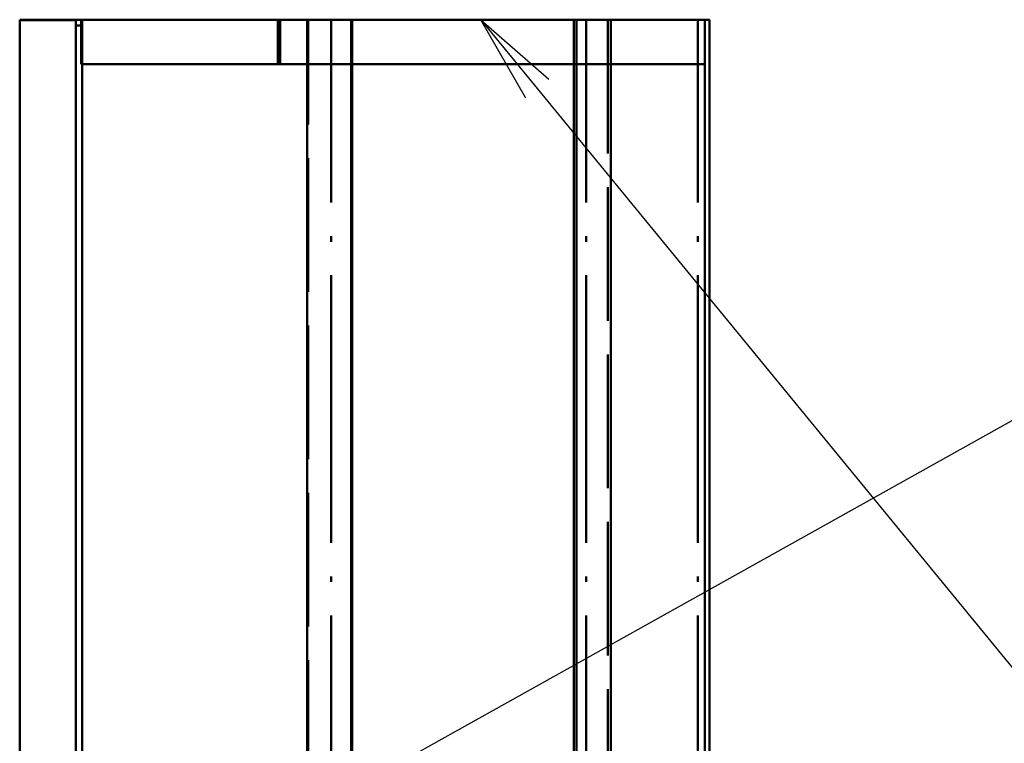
# Paper-space layout 'Layout1' of a CAD drawing. Extents: x -2 to 1033, y -36 to 596.
# Tile 62 of 256: x 287 to 309, y 265 to 282. Entities that reach past the tile are written whole.
import ezdxf

# ---------------------------------------------------------------- set-up
doc = ezdxf.new("R2010")
doc.units = 0
doc.linetypes.add('ACAD_ISO02W100', pattern=[15, 12, -3])
doc.linetypes.add('ACAD_ISO04W100', pattern=[30.5, 24, -3, 0.5, -3])
for name, color, linetype, lineweight in [('SS_POPIS_PROFILU', 13, 'CONTINUOUS', 25), ('SS_ZEBRIK KOŠ', 75, 'CONTINUOUS', 50), ('SS_ZEBRIKY', 24, 'CONTINUOUS', 50)]:
    doc.layers.add(name, color=color, linetype=linetype, lineweight=lineweight)

psp = doc.layouts.get("Layout1")

# ---------------------------------------------------------------- linework, layer by layer
at = {"layer": 'SS_POPIS_PROFILU', "color": 0, "linetype": 'ByBlock'}
for p, q in [((298.1628, 279.8352), (297.1521, 281.593)), ((297.1521, 281.593), (298.6782, 280.258)), ((297.1521, 281.593), (298.4205, 280.0466))]:
    psp.add_line(p, q, dxfattribs=at)
at = {"layer": 'SS_POPIS_PROFILU', "color": 13}
for points in [[(297.1521, 281.593), (312.1317, 263.3302), (323.3698, 263.3302)], [(284.4145, 258.853), (310.1307, 273.2123), (324.6069, 273.2123)]]:
    psp.add_lwpolyline(points, dxfattribs=at)
at = {"layer": 'SS_ZEBRIK KOŠ', "color": 3, "linetype": 'ACAD_ISO02W100', "ltscale": 0.25}
for p, q in [((288.1934, 281.593), (288.1934, 280.593)), ((292.6003, 281.593), (292.6003, 280.593)), ((292.6332, 280.593), (292.6332, 281.593)), ((292.6543, 280.593), (292.6543, 281.593)), ((293.2788, 155.493), (293.2788, 281.593)), ((299.9999, 281.593), (299.9999, 155.493)), ((302.0145, 280.593), (302.0145, 281.593)), ((288.2145, 280.593), (288.1934, 280.593)), ((293.2726, 280.593), (293.2614, 280.593)), ((293.4436, 280.593), (293.2726, 280.593)), ((293.6155, 280.593), (293.4436, 280.593)), ((293.7883, 280.593), (293.6155, 280.593)), ((293.9618, 280.593), (293.7883, 280.593)), ((294.1359, 280.593), (293.9618, 280.593)), ((294.2635, 280.593), (294.1359, 280.593)), ((299.278, 280.593), (299.2341, 280.593)), ((299.4178, 280.593), (299.278, 280.593)), ((299.5551, 280.593), (299.4178, 280.593)), ((299.6896, 280.593), (299.5551, 280.593)), ((299.8212, 280.593), (299.6896, 280.593)), ((299.95, 280.593), (299.8212, 280.593)), ((300.0643, 280.593), (299.95, 280.593))]:
    psp.add_line(p, q, dxfattribs=at)
at = {"layer": 'SS_ZEBRIK KOŠ', "color": 1, "linetype": 'Continuous', "ltscale": 0.25}
for p, q in [((292.6174, 281.593), (288.1934, 281.593)), ((294.2462, 281.593), (293.2614, 281.593)), ((293.2614, 281.593), (293.2614, 155.493)), ((294.2636, 281.593), (294.2462, 281.593)), ((294.2462, 155.493), (294.2462, 281.593)), ((294.2636, 155.493), (294.2636, 281.593)), ((299.2981, 281.593), (299.2338, 281.593)), ((299.2338, 281.593), (299.2338, 155.493)), ((300.0641, 281.593), (299.2981, 281.593)), ((299.2981, 155.493), (299.2981, 281.593)), ((300.0641, 155.493), (300.0641, 281.593)), ((302.2745, 281.593), (302.1745, 281.593)), ((302.1745, 281.593), (302.1745, 155.493)), ((302.2745, 155.493), (302.2745, 281.593)), ((292.6174, 280.593), (288.2145, 280.593))]:
    psp.add_line(p, q, dxfattribs=at)
at = {"layer": 'SS_ZEBRIK KOŠ', "color": 7, "linetype": 'ACAD_ISO04W100', "ltscale": 0.25}
for p, q in [((288.2145, 281.593), (292.6543, 281.593)), ((288.2145, 281.593), (292.6543, 281.593)), ((293.7989, 155.493), (293.7989, 281.593)), ((293.7989, 155.493), (293.7989, 281.593)), ((299.514, 155.493), (299.514, 281.593)), ((299.514, 155.493), (299.514, 281.593)), ((302.0145, 155.493), (302.0145, 281.593))]:
    psp.add_line(p, q, dxfattribs=at)
at = {"layer": 'SS_ZEBRIK KOŠ', "color": 2, "linetype": 'Continuous', "ltscale": 0.25}
for p, q in [((292.7665, 281.593), (292.6173, 281.593)), ((292.934, 281.593), (292.7665, 281.593)), ((293.1027, 281.593), (292.934, 281.593)), ((293.2614, 281.593), (293.1027, 281.593)), ((294.3105, 281.593), (294.2635, 281.593)), ((294.4856, 281.593), (294.3105, 281.593)), ((294.661, 281.593), (294.4856, 281.593)), ((294.8366, 281.593), (294.661, 281.593)), ((295.0123, 281.593), (294.8366, 281.593)), ((295.188, 281.593), (295.0123, 281.593)), ((295.3636, 281.593), (295.188, 281.593)), ((295.539, 281.593), (295.3636, 281.593)), ((295.7141, 281.593), (295.539, 281.593)), ((295.8888, 281.593), (295.7141, 281.593)), ((296.0629, 281.593), (295.8888, 281.593)), ((296.2364, 281.593), (296.0629, 281.593)), ((296.4092, 281.593), (296.2364, 281.593)), ((296.5811, 281.593), (296.4092, 281.593)), ((296.7521, 281.593), (296.5811, 281.593)), ((296.9221, 281.593), (296.7521, 281.593)), ((297.0908, 281.593), (296.9221, 281.593)), ((297.2584, 281.593), (297.0908, 281.593)), ((297.4246, 281.593), (297.2584, 281.593)), ((297.5893, 281.593), (297.4246, 281.593)), ((297.7525, 281.593), (297.5893, 281.593)), ((297.914, 281.593), (297.7525, 281.593)), ((298.0738, 281.593), (297.914, 281.593)), ((298.2318, 281.593), (298.0738, 281.593)), ((298.3878, 281.593), (298.2318, 281.593)), ((298.5417, 281.593), (298.3878, 281.593)), ((298.6936, 281.593), (298.5417, 281.593)), ((298.8432, 281.593), (298.6936, 281.593)), ((298.9906, 281.593), (298.8432, 281.593)), ((299.1355, 281.593), (298.9906, 281.593)), ((299.2338, 281.593), (299.1355, 281.593)), ((300.0758, 281.593), (300.0643, 281.593)), ((300.1986, 281.593), (300.0758, 281.593)), ((300.3182, 281.593), (300.1986, 281.593)), ((300.4347, 281.593), (300.3182, 281.593)), ((300.5479, 281.593), (300.4347, 281.593)), ((300.6577, 281.593), (300.5479, 281.593)), ((300.7642, 281.593), (300.6577, 281.593)), ((300.8671, 281.593), (300.7642, 281.593)), ((300.9666, 281.593), (300.8671, 281.593)), ((301.0625, 281.593), (300.9666, 281.593)), ((301.1547, 281.593), (301.0625, 281.593)), ((301.2432, 281.593), (301.1547, 281.593)), ((301.328, 281.593), (301.2432, 281.593)), ((301.409, 281.593), (301.328, 281.593)), ((301.4861, 281.593), (301.409, 281.593)), ((301.5593, 281.593), (301.4861, 281.593)), ((301.6286, 281.593), (301.5593, 281.593)), ((301.6939, 281.593), (301.6286, 281.593)), ((301.7552, 281.593), (301.6939, 281.593)), ((301.8124, 281.593), (301.7552, 281.593)), ((301.8655, 281.593), (301.8124, 281.593)), ((301.9145, 281.593), (301.8655, 281.593)), ((301.9594, 281.593), (301.9145, 281.593)), ((302, 281.593), (301.9594, 281.593)), ((302.0365, 281.593), (302, 281.593)), ((302.0687, 281.593), (302.0365, 281.593)), ((302.0967, 281.593), (302.0687, 281.593)), ((302.1204, 281.593), (302.0967, 281.593)), ((302.1398, 281.593), (302.1204, 281.593)), ((302.1549, 281.593), (302.1398, 281.593)), ((302.1658, 281.593), (302.1549, 281.593)), ((302.1723, 281.593), (302.1658, 281.593)), ((302.1745, 281.593), (302.1723, 281.593)), ((292.7665, 280.593), (292.6173, 280.593)), ((292.934, 280.593), (292.7665, 280.593)), ((293.1027, 280.593), (292.934, 280.593)), ((293.2614, 280.593), (293.1027, 280.593)), ((294.3105, 280.593), (294.2635, 280.593)), ((294.4856, 280.593), (294.3105, 280.593)), ((294.661, 280.593), (294.4856, 280.593)), ((294.8366, 280.593), (294.661, 280.593)), ((295.0123, 280.593), (294.8366, 280.593)), ((295.188, 280.593), (295.0123, 280.593)), ((295.3636, 280.593), (295.188, 280.593)), ((295.539, 280.593), (295.3636, 280.593)), ((295.7141, 280.593), (295.539, 280.593)), ((295.8888, 280.593), (295.7141, 280.593)), ((296.0629, 280.593), (295.8888, 280.593)), ((296.2364, 280.593), (296.0629, 280.593)), ((296.4092, 280.593), (296.2364, 280.593)), ((296.5811, 280.593), (296.4092, 280.593)), ((296.7521, 280.593), (296.5811, 280.593)), ((296.9221, 280.593), (296.7521, 280.593)), ((297.0908, 280.593), (296.9221, 280.593)), ((297.2584, 280.593), (297.0908, 280.593)), ((297.4246, 280.593), (297.2584, 280.593)), ((297.5893, 280.593), (297.4246, 280.593)), ((297.7525, 280.593), (297.5893, 280.593)), ((297.914, 280.593), (297.7525, 280.593)), ((298.0738, 280.593), (297.914, 280.593)), ((298.2318, 280.593), (298.0738, 280.593)), ((298.3878, 280.593), (298.2318, 280.593)), ((298.5417, 280.593), (298.3878, 280.593)), ((298.6936, 280.593), (298.5417, 280.593)), ((298.8432, 280.593), (298.6936, 280.593)), ((298.9906, 280.593), (298.8432, 280.593)), ((299.1355, 280.593), (298.9906, 280.593)), ((299.2341, 280.593), (299.1355, 280.593)), ((300.0758, 280.593), (300.0643, 280.593)), ((300.1986, 280.593), (300.0758, 280.593)), ((300.3182, 280.593), (300.1986, 280.593)), ((300.4347, 280.593), (300.3182, 280.593)), ((300.5479, 280.593), (300.4347, 280.593)), ((300.6577, 280.593), (300.5479, 280.593)), ((300.7642, 280.593), (300.6577, 280.593)), ((300.8671, 280.593), (300.7642, 280.593)), ((300.9666, 280.593), (300.8671, 280.593)), ((301.0625, 280.593), (300.9666, 280.593)), ((301.1547, 280.593), (301.0625, 280.593)), ((301.2432, 280.593), (301.1547, 280.593)), ((301.328, 280.593), (301.2432, 280.593)), ((301.409, 280.593), (301.328, 280.593)), ((301.4861, 280.593), (301.409, 280.593)), ((301.5593, 280.593), (301.4861, 280.593)), ((301.6286, 280.593), (301.5593, 280.593)), ((301.6939, 280.593), (301.6286, 280.593)), ((301.7552, 280.593), (301.6939, 280.593)), ((301.8124, 280.593), (301.7552, 280.593)), ((301.8655, 280.593), (301.8124, 280.593)), ((301.9145, 280.593), (301.8655, 280.593)), ((301.9594, 280.593), (301.9145, 280.593)), ((302, 280.593), (301.9594, 280.593)), ((302.0365, 280.593), (302, 280.593)), ((302.0687, 280.593), (302.0365, 280.593)), ((302.0967, 280.593), (302.0687, 280.593)), ((302.1204, 280.593), (302.0967, 280.593)), ((302.1398, 280.593), (302.1204, 280.593)), ((302.1549, 280.593), (302.1398, 280.593)), ((302.1658, 280.593), (302.1549, 280.593)), ((302.1723, 280.593), (302.1658, 280.593)), ((302.1745, 280.593), (302.1723, 280.593))]:
    psp.add_line(p, q, dxfattribs=at)
at = {"layer": 'SS_ZEBRIK KOŠ', "color": 7, "linetype": 'ACAD_ISO04W100', "ltscale": 0.25, "extrusion": (5.47382e-48, 1, 6.12323e-17)}
psp.add_arc((-295.0145, 0, 281.593), 7, 70.29515, 289.70485, dxfattribs=at)
at = {"layer": 'SS_ZEBRIKY', "color": 1, "linetype": 'Continuous', "ltscale": 0.25}
for p, q in [((288.1934, 281.593), (286.8145, 281.593)), ((286.8145, 281.5803), (286.8145, 281.593)), ((288.0745, 281.5803), (286.8145, 281.5803)), ((286.8145, 259.5866), (286.8145, 281.5803)), ((288.0745, 281.4662), (288.0745, 281.5803)), ((288.2145, 281.4662), (288.0745, 281.4662)), ((288.0745, 259.5295), (288.0745, 281.4662)), ((288.2145, 281.4662), (288.2145, 281.593)), ((288.2145, 259.5295), (288.2145, 281.4662))]:
    psp.add_line(p, q, dxfattribs=at)
at = {"layer": 'SS_ZEBRIKY', "color": 7, "linetype": 'ACAD_ISO04W100', "ltscale": 0.25}
psp.add_line((288.2145, 259.593), (288.2145, 281.593), dxfattribs=at)
psp.add_line((288.2145, 259.593), (288.2145, 281.593), dxfattribs=at)

doc.saveas('drawing.dxf')
